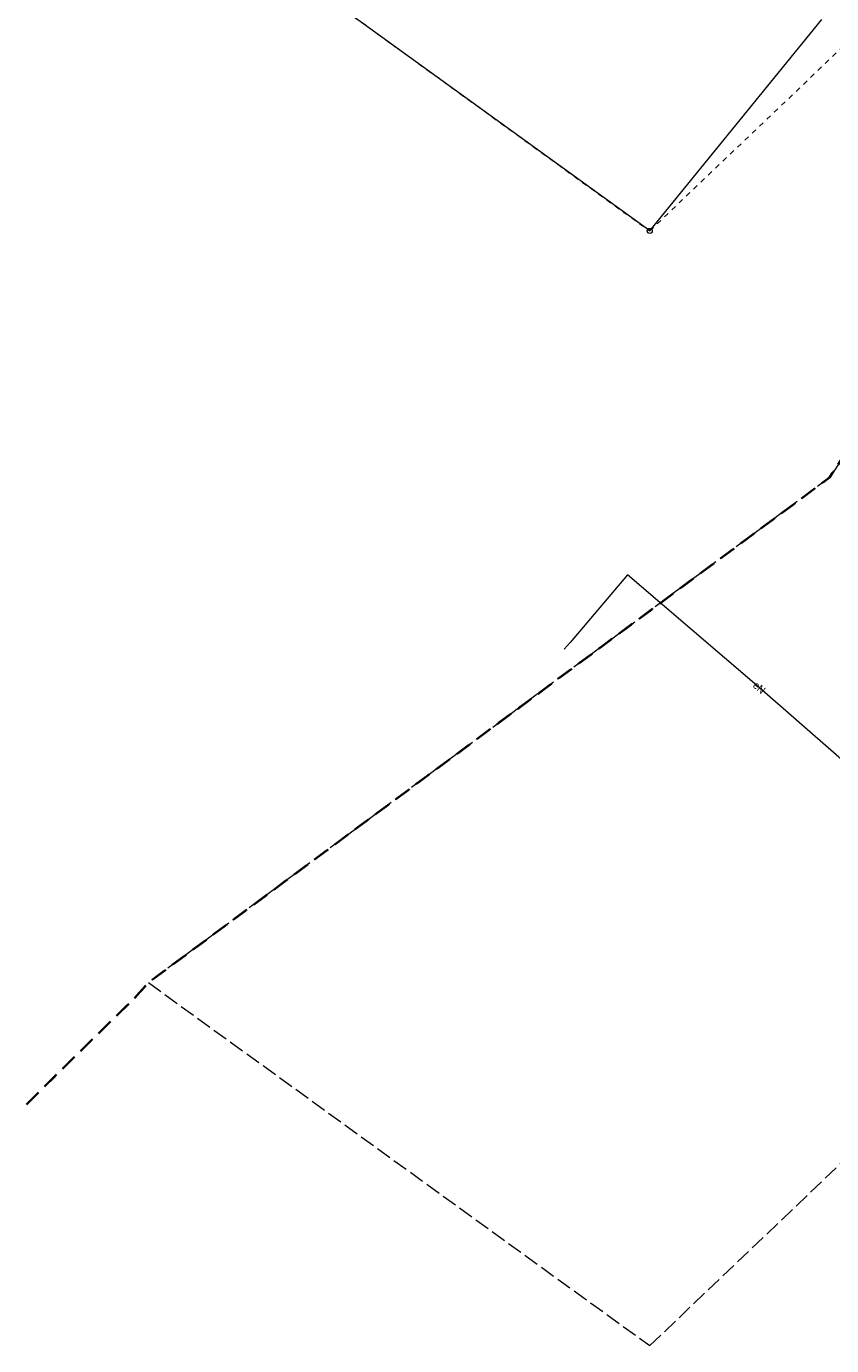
# Model space of a CAD drawing. Header units: metres. Extents: x 6540907 to 6541833, y 5893434 to 5894895.
# Tile 69 of 256: x 6540907 to 6540987, y 5893964 to 5894095. Entities that reach past the tile are written whole.
import ezdxf
from ezdxf.enums import TextEntityAlignment as Align

# ---------------------------------------------------------------- set-up
doc = ezdxf.new("R2010")
doc.units = ezdxf.units.M
doc.header["$MEASUREMENT"] = 0
for name, pattern in [('1.5_1.0', [2.5, 1.5, -1]), ('219-500', [0, 0]), ('egkk-500', [2, 1.5, -0.5]), ('egug-500', [1, 0.5, -0.5])]:
    doc.linetypes.add(name, pattern=pattern)
doc.layers.get('0').update_dxf_attribs({"color": 2, "linetype": 'CONTINUOUS', "lineweight": 5})
for name, color, linetype, lineweight in [('202-punkt graniczny', 251, 'CONTINUOUS', 9), ('216-obręb ewidencyjny', 251, 'CONTINUOUS', 9), ('217-kontur klasyfikacyjny', 251, 'CONTINUOUS', 9), ('218-kontur użytku gruntowego', 251, 'CONTINUOUS', 9), ('219-działka ewidencyjna', 152, 'CONTINUOUS', 18), ('przewód elektroenergetyczny podziemny', 251, 'CONTINUOUS', 9), ('przewód elektroenergetyczny podziemny-Atr1', 251, 'CONTINUOUS', 9)]:
    doc.layers.add(name, color=color, linetype=linetype, lineweight=lineweight)
doc.styles.get("Standard").update_dxf_attribs({"font": 'Arial', "width": 0.75})

# ---------------------------------------------------------------- blocks, each defined once
blk = doc.blocks.new('202')
at = {"color": 0, "linetype": 'Continuous', "lineweight": 0}
blk.add_circle((0, 0), 0.25, dxfattribs=at)

msp = doc.modelspace()

# ---------------------------------------------------------------- linework, layer by layer
at = {"layer": '216-obręb ewidencyjny', "linetype": '1.5_1.0', "lineweight": 35, "flags": 128}
for points in [[(6540907.06, 5893988), (6540917.97, 5893998.72), (6540919.14, 5894000.04), (6540986.55, 5894049.99), (6541000.71, 5894071.73), (6541018.98, 5894099.71), (6541073.42, 5894137.05), (6541168.23, 5894186.97), (6541196.88, 5894188.55), (6541244.66, 5894165.71), (6541308.83, 5894140.8), (6541372.49, 5894155.85), (6541415.18, 5894143.39), (6541528.91, 5894053.47), (6541669.76, 5893991.01), (6541682.61, 5893968.09)], [(6541682.61, 5893968.09), (6541669.76, 5893991.01), (6541528.91, 5894053.47), (6541415.18, 5894143.39), (6541372.49, 5894155.85), (6541308.83, 5894140.8), (6541244.66, 5894165.71), (6541196.88, 5894188.55), (6541168.23, 5894186.97), (6541073.42, 5894137.05), (6541018.98, 5894099.71), (6541000.71, 5894071.73), (6540986.55, 5894049.99), (6540919.14, 5894000.04), (6540917.97, 5893998.72), (6540907.06, 5893988)]]:
    msp.add_lwpolyline(points, dxfattribs=at)
at = {"layer": '217-kontur klasyfikacyjny', "linetype": 'egkk-500', "lineweight": 18, "flags": 128}
for points in [[(6541000.71, 5894071.73), (6540986.55, 5894049.99)], [(6540986.55, 5894049.99), (6540919.14, 5894000.04)], [(6540919.14, 5894000.04), (6540935.34, 5893988.32)], [(6540935.34, 5893988.32), (6540968.75, 5893964.14)], [(6540968.75, 5893964.14), (6540988.45, 5893982.92)]]:
    msp.add_lwpolyline(points, dxfattribs=at)
at = {"layer": '218-kontur użytku gruntowego', "linetype": 'egug-500', "lineweight": 18, "flags": 128}
for points in [[(6540935.34, 5894098.56), (6540968.75, 5894074.38)], [(6540968.75, 5894074.38), (6540988.45, 5894093.16)]]:
    msp.add_lwpolyline(points, dxfattribs=at)
at = {"layer": '219-działka ewidencyjna', "linetype": '219-500', "lineweight": 18, "flags": 128}
for points in [[(6540968.75, 5894074.38), (6540935.34, 5894098.56)], [(6540968.75, 5894074.38), (6540985.79, 5894095.3)]]:
    msp.add_lwpolyline(points, dxfattribs=at)
at = {"layer": 'przewód elektroenergetyczny podziemny', "linetype": 'Continuous', "lineweight": 18, "flags": 128}
msp.add_lwpolyline([(6541023.59, 5893991.46), (6541020.59, 5893994), (6541010.03, 5894002.97), (6541005.87, 5894006.84), (6540995.3, 5894015.78), (6540989.13, 5894021.1), (6540989.24, 5894021.53), (6540988.85, 5894021.08), (6540987.45, 5894022.33), (6540979.34, 5894029.43), (6540966.56, 5894040.37), (6540960.88, 5894033.69), (6540960.28, 5894033.01)], dxfattribs=at)

# ---------------------------------------------------------------- block references
at = {"layer": '202-punkt graniczny', "linetype": 'Continuous', "lineweight": 18}
msp.add_blockref('202', (6540968.75, 5894074.38), dxfattribs=at)

# ---------------------------------------------------------------- texts
at = {"layer": 'przewód elektroenergetyczny podziemny-Atr1', "width": 0.9}
msp.add_text('eN', height=0.75, rotation=319.436, dxfattribs=at).set_placement((6540979.13, 5894029.61), align=Align.MIDDLE_LEFT)
msp.add_text('eN', height=0.75, rotation=319.436, dxfattribs=at).set_placement((6540979.13, 5894029.61), align=Align.MIDDLE_LEFT)

doc.saveas('drawing.dxf')
